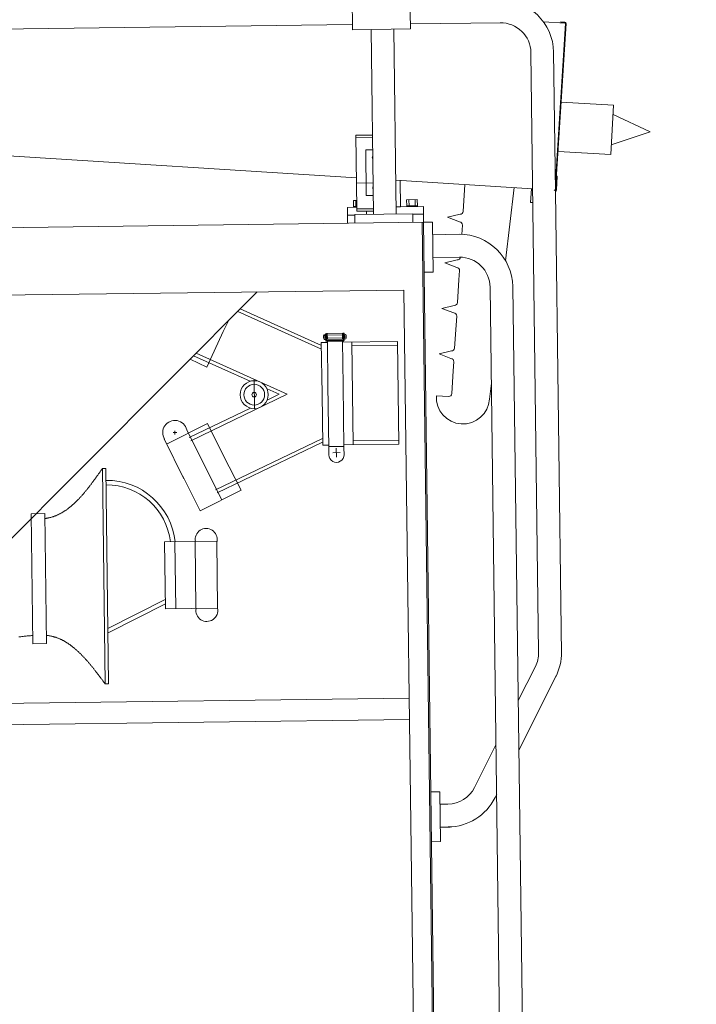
# Model space of a CAD drawing. Header units: metres. Extents: x -52 to 321, y -8 to 26.
# Tile 136 of 256: x 293.062 to 293.95, y 1.163 to 2.456. Entities that reach past the tile are written whole.
import ezdxf

# ---------------------------------------------------------------- set-up
doc = ezdxf.new("R2010")
doc.units = ezdxf.units.M
doc.header["$MEASUREMENT"] = 0
doc.layers.add('94 Genehmigungsplanung Bemaßung', color=7, linetype='Continuous')
doc.styles.add('ERSTELLTER_STIL_2', font='arial.ttf')
doc.dimstyles.new('ERSTELLTER_STIL__3', dxfattribs={"dimtxt": 0.25, "dimasz": 0.19, "dimexe": 0.18, "dimexo": 0.1, "dimgap": 0, "dimtad": 1, "dimzin": 0, "dimdsep": 46, "dimtxsty": 'ERSTELLTER_STIL_2', "dimblk": 'ARROWHEAD_6', "dimblk1": 'ARROWHEAD_6', "dimblk2": 'ARROWHEAD_6', "dimcen": 0.09, "dimclrd": 7, "dimclre": 7, "dimclrt": 7, "dimazin": 0, "dimtfac": 1, "dimtdec": 4, "dimtmove": 0, "dimatfit": 3, "dimfxl": 1, "dimtolj": 1, "dimtzin": 0, "dimarcsym": 0})

# ---------------------------------------------------------------- blocks, each defined once
blk = doc.blocks.new('*D56', base_point=(33626.1154, -0.0027))
at = {"layer": '94 Genehmigungsplanung Bemaßung', "color": 7, "linetype": 'Continuous', "lineweight": 13}
for p, q in [((294.5046, 2.8619), (294.5046, 3.0119)), ((294.6046, 2.7619), (294.4046, 2.9619)), ((294.6921, 2.8619), (294.3171, 2.8619)), ((294.5046, -0.0381), (294.5046, 2.8619)), ((294.4046, 0.0619), (294.6046, -0.1381)), ((294.6921, -0.0381), (294.3171, -0.0381)), ((294.5046, -0.1881), (294.5046, -0.0381))]:
    blk.add_line(p, q, dxfattribs=at)
at = {"layer": '94 Genehmigungsplanung Bemaßung', "color": 7, "lineweight": 13, "insert": (294.4546, 1.0783), "char_height": 0.25, "attachment_point": 7, "rotation": 90, "style": 'ERSTELLTER_STIL_2'}
blk.add_mtext('\\A1;{\\pql;\\fArial|b0|i0|c0|p0;\\W1.000000;2,90}', dxfattribs=at)
blk = doc.blocks.new('ARROWHEAD_6')
at = {"color": 0, "linetype": 'Continuous', "lineweight": 0}
for p, q in [((-0.5, -0.5), (0.5, 0.5)), ((0, 0), (-1, 0))]:
    blk.add_line(p, q, dxfattribs=at)
blk = doc.blocks.new('*D57', base_point=(33626.1154, -0.0027))
at = {"layer": '94 Genehmigungsplanung Bemaßung', "color": 7, "linetype": 'Continuous', "lineweight": 13}
for p, q in [((296.5131, 3.0852), (296.5131, 3.2352)), ((296.6131, 2.9852), (296.4131, 3.1852)), ((296.7006, 3.0852), (296.3256, 3.0852)), ((296.5131, -0.0381), (296.5131, 3.0852)), ((296.4131, 0.0619), (296.6131, -0.1381)), ((296.7006, -0.0381), (296.3256, -0.0381)), ((296.5131, -0.1881), (296.5131, -0.0381))]:
    blk.add_line(p, q, dxfattribs=at)
at = {"layer": '94 Genehmigungsplanung Bemaßung', "color": 7, "lineweight": 13, "insert": (296.523, 1.127), "char_height": 0.25, "attachment_point": 7, "rotation": 90, "style": 'ERSTELLTER_STIL_2'}
blk.add_mtext('\\A1;{\\pql;\\fArial|b0|i0|c0|p0;\\W1.000000;3,12\\fArial|b0|i0|c0|p0;\\W1.000000;\\A1{\\H.66x;\\S5^  ;}}', dxfattribs=at)

msp = doc.modelspace()

# ---------------------------------------------------------------- linework, layer by layer
at = {"color": 7, "linetype": 'Continuous', "lineweight": 13}
for p, q in [((292.5464, 2.4373), (293.4989, 2.4495)), ((293.5751, 2.4505), (293.6942, 2.4521)), ((293.7498, 2.4532), (293.7785, 2.4514)), ((293.7654, 2.2425), (293.7786, 2.4509)), ((293.7658, 2.2325), (293.7796, 2.4508)), ((293.7727, 2.4532), (293.7777, 2.4529)), ((293.7727, 2.4532), (293.7727, 2.4522)), ((293.7727, 2.4522), (293.7776, 2.4519)), ((293.5235, 2.4433), (293.5266, 2.2007)), ((293.5534, 2.4436), (293.5565, 2.2011)), ((293.7333, 2.4126), (293.7434, 1.625)), ((293.7632, 2.4134), (293.7656, 2.2302)), ((293.8419, 2.3438), (293.7731, 2.3478)), ((293.8382, 2.279), (293.8419, 2.3438)), ((293.8899, 2.3086), (293.8412, 2.3314)), ((293.5044, 2.2485), (292.3448, 2.3218)), ((293.5037, 2.3043), (293.5253, 2.3046)), ((293.5049, 2.2075), (293.5037, 2.3043)), ((293.5037, 2.3013), (293.5253, 2.3016)), ((293.8899, 2.3086), (293.8389, 2.2915)), ((293.5255, 2.2851), (293.5165, 2.285)), ((293.5165, 2.285), (293.5172, 2.2251)), ((293.769, 2.283), (293.8382, 2.279)), ((293.7668, 2.2325), (293.7679, 2.2504)), ((293.7669, 2.2505), (293.7679, 2.2504)), ((293.5045, 2.2414), (293.5261, 2.2417)), ((293.7356, 2.2339), (293.556, 2.2453)), ((293.5619, 2.2449), (293.5623, 2.2104)), ((293.6445, 2.2042), (293.6468, 2.2395)), ((293.5172, 2.2251), (293.5263, 2.2252)), ((293.7327, 2.2161), (293.7339, 2.234)), ((293.7656, 2.2302), (293.7734, 1.6228)), ((293.5003, 2.2186), (293.5048, 2.2186)), ((293.5003, 2.2186), (293.5004, 2.2106)), ((293.5034, 2.2106), (293.5033, 2.2186)), ((293.5842, 2.2197), (293.5702, 2.2195)), ((293.5703, 2.2115), (293.5702, 2.2195)), ((293.5843, 2.2117), (293.5703, 2.2115)), ((293.5703, 2.2105), (293.5703, 2.2115)), ((293.5732, 2.2195), (293.5733, 2.2115)), ((293.5813, 2.2116), (293.5812, 2.2196)), ((293.5842, 2.2197), (293.5843, 2.2117)), ((293.5843, 2.2107), (293.5843, 2.2117)), ((293.7327, 2.2161), (293.7358, 2.2159)), ((293.4924, 2.2095), (293.5049, 2.2097)), ((293.4926, 2.1994), (293.4924, 2.2095)), ((293.5022, 2.1995), (293.4926, 2.1994)), ((293.4926, 2.1994), (293.4927, 2.1894)), ((293.5004, 2.2106), (293.5049, 2.2107)), ((293.5004, 2.2096), (293.5004, 2.2106)), ((293.5049, 2.2075), (293.5265, 2.2078)), ((293.505, 2.2045), (293.5049, 2.2075)), ((293.505, 2.2045), (293.5266, 2.2048)), ((293.5175, 2.2006), (293.5175, 2.2046)), ((293.5564, 2.2103), (293.5923, 2.2108)), ((293.5623, 2.2104), (293.5564, 2.2103)), ((293.5924, 2.2007), (293.5783, 2.2005)), ((293.5924, 2.2007), (293.5923, 2.2108)), ((293.5924, 2.2007), (293.5925, 2.1907)), ((293.624, 2.1965), (293.6403, 2.2005)), ((293.5925, 2.19), (292.9055, 2.1812)), ((293.5905, 2.19), (293.6088, 0.7691)), ((293.6041, 2.1902), (293.5925, 2.19)), ((293.5925, 2.19), (293.6108, 0.7691)), ((293.6049, 2.1247), (293.6041, 2.1902)), ((293.6043, 2.1737), (293.639, 2.1742)), ((293.6046, 2.1438), (293.6394, 2.1442)), ((293.5934, 2.1246), (293.6049, 2.1247)), ((292.6271, 2.0889), (293.5667, 2.1009)), ((293.0007, 1.7241), (293.3738, 2.0985)), ((293.5667, 2.1009), (293.5838, 0.7687)), ((293.6798, 2.1048), (293.6959, 0.8565)), ((293.7097, 2.1055), (293.7258, 0.8565)), ((293.4584, 2.0234), (293.3484, 2.0729)), ((293.4583, 2.0283), (293.3518, 2.0763)), ((293.3273, 2.0421), (293.3363, 2.0607)), ((293.3295, 2.0466), (293.3077, 1.9999)), ((293.464, 2.044), (293.4641, 2.035)), ((293.4649, 2.044), (293.464, 2.044)), ((293.4651, 2.035), (293.4649, 2.044)), ((293.466, 2.044), (293.4859, 2.0443)), ((293.466, 2.044), (293.466, 2.0417)), ((293.4661, 2.0364), (293.466, 2.044)), ((293.4859, 2.0443), (293.486, 2.042)), ((293.486, 2.0367), (293.4859, 2.0443)), ((293.487, 2.0431), (293.486, 2.0431)), ((293.487, 2.0443), (293.488, 2.0443)), ((293.4871, 2.0353), (293.487, 2.0443)), ((293.488, 2.0443), (293.4881, 2.0353)), ((293.488, 2.0431), (293.4887, 2.0431)), ((293.4661, 2.0323), (293.4582, 2.0322)), ((293.4591, 1.9648), (293.4582, 2.0322)), ((293.4612, 2.038), (293.4612, 2.0407)), ((293.463, 2.038), (293.4629, 2.0409)), ((293.464, 2.0428), (293.4632, 2.0428)), ((293.464, 2.0412), (293.4632, 2.0412)), ((293.4641, 2.0378), (293.4633, 2.0378)), ((293.4641, 2.036), (293.4633, 2.036)), ((293.4641, 2.0343), (293.4641, 2.035)), ((293.4651, 2.0343), (293.4641, 2.0343)), ((293.465, 2.0428), (293.466, 2.0428)), ((293.465, 2.0412), (293.466, 2.0412)), ((293.465, 2.0381), (293.4661, 2.0382)), ((293.465, 2.0378), (293.4871, 2.0381)), ((293.4651, 2.036), (293.4871, 2.0363)), ((293.4651, 2.035), (293.4651, 2.0343)), ((293.4654, 2.0347), (293.4868, 2.035)), ((293.4654, 2.0337), (293.4868, 2.034)), ((293.466, 2.0417), (293.486, 2.042)), ((293.4661, 2.0378), (293.466, 2.0417)), ((293.4661, 2.0337), (293.4668, 1.976)), ((293.486, 2.038), (293.486, 2.042)), ((293.487, 2.0415), (293.486, 2.0414)), ((293.4871, 2.0384), (293.486, 2.0384)), ((293.4868, 1.9762), (293.4861, 2.034)), ((293.5581, 2.0335), (293.4861, 2.0325)), ((293.4871, 2.0353), (293.4871, 2.0346)), ((293.4871, 2.0346), (293.4881, 2.0346)), ((293.488, 2.0415), (293.4888, 2.0415)), ((293.488, 2.0381), (293.4888, 2.0381)), ((293.4881, 2.0363), (293.4888, 2.0363)), ((293.4881, 2.0346), (293.4881, 2.0353)), ((293.4891, 2.0384), (293.4891, 2.0412)), ((293.4909, 2.0384), (293.4908, 2.0411)), ((293.4999, 1.8979), (293.4982, 2.0327)), ((293.559, 1.9661), (293.5581, 2.0335)), ((293.4134, 1.9642), (293.2938, 2.0181)), ((293.5582, 2.0285), (293.4983, 2.0277)), ((293.3077, 1.9999), (293.2859, 2.0102)), ((293.3646, 1.9812), (293.2904, 2.0147)), ((293.3704, 1.9449), (293.3699, 1.9833)), ((293.4027, 1.9641), (293.3869, 1.9712)), ((293.4668, 1.976), (293.4679, 1.8933)), ((293.4879, 1.8936), (293.4868, 1.9762)), ((293.559, 1.9661), (293.5598, 1.8987)), ((293.4134, 1.9642), (293.2869, 1.9032)), ((293.4027, 1.9641), (293.3871, 1.9566)), ((293.4591, 1.9648), (293.46, 1.8974)), ((293.3651, 1.9459), (293.2848, 1.9073)), ((293.3086, 1.9258), (293.2551, 1.8988)), ((293.2685, 1.9138), (293.2635, 1.9138)), ((293.266, 1.9163), (293.266, 1.9113)), ((293.3071, 1.8663), (293.2816, 1.9173)), ((293.3316, 1.8796), (293.3086, 1.9258)), ((293.2778, 1.8533), (293.2517, 1.9056)), ((293.4599, 1.9062), (293.3194, 1.8385)), ((293.4599, 1.9012), (293.3214, 1.8345)), ((293.5598, 1.9037), (293.4999, 1.9029)), ((293.4679, 1.8975), (293.46, 1.8974)), ((293.4679, 1.8954), (293.4878, 1.8957)), ((293.4679, 1.8933), (293.468, 1.8846)), ((293.478, 1.8815), (293.4779, 1.8935)), ((293.5598, 1.8987), (293.4878, 1.8977)), ((293.4879, 1.8936), (293.488, 1.8848)), ((293.3294, 1.8842), (293.3528, 1.8382)), ((293.4829, 1.8876), (293.4731, 1.8874)), ((293.1709, 1.8668), (293.1754, 1.8668)), ((293.1745, 1.5837), (293.1709, 1.8668)), ((293.179, 1.5838), (293.1754, 1.8668)), ((293.3048, 1.8708), (293.3278, 1.8256)), ((293.3065, 1.8674), (293.3278, 1.8256)), ((293.2762, 1.8566), (293.2993, 1.8112)), ((293.3528, 1.8382), (293.2993, 1.8112)), ((293.0772, 1.8072), (293.0952, 1.8074)), ((293.0794, 1.6364), (293.0772, 1.8072)), ((293.0952, 1.8074), (293.0974, 1.6367)), ((293.2524, 1.7702), (293.3209, 1.7711)), ((293.2524, 1.7702), (293.2536, 1.6823)), ((293.2661, 1.7704), (293.2673, 1.6825)), ((293.2925, 1.7707), (293.2936, 1.6828)), ((293.3209, 1.7711), (293.322, 1.6832)), ((293.2534, 1.6947), (293.1781, 1.6564)), ((293.2535, 1.689), (293.1782, 1.6508)), ((293.2536, 1.6823), (293.322, 1.6832)), ((293.0974, 1.6367), (293.0794, 1.6364)), ((293.7392, 1.6066), (293.7167, 1.5618)), ((293.7671, 1.5955), (293.7176, 1.4968)), ((293.1745, 1.5837), (293.179, 1.5838)), ((292.8021, 1.5551), (293.5736, 1.565)), ((292.7687, 1.5267), (293.574, 1.5371)), ((293.6875, 1.5037), (293.6595, 1.4478)), ((293.6137, 1.4421), (293.6021, 1.442)), ((293.6145, 1.3767), (293.6137, 1.4421)), ((293.6884, 1.4387), (293.6851, 1.4321)), ((293.6139, 1.4257), (293.6243, 1.4258)), ((293.6143, 1.3958), (293.6273, 1.3959)), ((293.603, 1.3765), (293.6145, 1.3767))]:
    msp.add_line(p, q, dxfattribs=at)
msp.add_lwpolyline([(293.5746, 2.487), (293.4985, 2.486), (293.499, 2.4429), (293.5752, 2.4439)], close=True, dxfattribs=at)
for points in [[(293.7113, 2.2355), (293.7001, 2.1395)], [(293.5784, 2.1898), (293.5783, 2.2013), (293.5021, 2.2004), (293.5023, 2.1889)]]:
    msp.add_lwpolyline(points, dxfattribs=at)
for points in [[(293.6426, 2.1741), (293.6434, 2.1863, 0.414214), (293.6397, 2.1905), (293.624, 2.1965), (293.6397, 2.1905, -0.414214), (293.6434, 2.1863)], [(293.6814, 1.9789), (293.679, 1.9579, -1), (293.6092, 1.9623), (293.6252, 1.9613, 0.414214), (293.6294, 1.965), (293.6313, 1.9949), (293.6321, 2.0069, 0.414214), (293.6283, 2.0111), (293.6127, 2.0171), (293.629, 2.0211, 0.414214), (293.6332, 2.0248), (293.6351, 2.0547), (293.6359, 2.0667, 0.414214), (293.6321, 2.0709), (293.6165, 2.0769), (293.6327, 2.0809, 0.414214), (293.637, 2.0846), (293.6389, 2.1145), (293.6396, 2.1265, 0.414214), (293.6359, 2.1307), (293.6203, 2.1367), (293.6365, 2.1407, 0.414214), (293.6408, 2.1444)]]:
    msp.add_lwpolyline(points, format="xyb", dxfattribs=at)
at = {"color": 7, "linetype": 'Continuous', "lineweight": 13, "flags": 128}
for points in [[(293.1709, 1.8668), (293.1704, 1.8661), (293.1699, 1.8653), (293.1693, 1.8646), (293.1688, 1.8639), (293.1683, 1.8632), (293.1678, 1.8624), (293.1673, 1.8617), (293.1668, 1.861), (293.1663, 1.8603), (293.1658, 1.8595), (293.1652, 1.8588), (293.1647, 1.8581), (293.1642, 1.8574), (293.1637, 1.8567), (293.1632, 1.8559), (293.1627, 1.8552), (293.1621, 1.8545), (293.1616, 1.8538), (293.1611, 1.8531), (293.1606, 1.8524), (293.1601, 1.8517), (293.1596, 1.851), (293.159, 1.8503), (293.1585, 1.8495), (293.158, 1.8488), (293.1575, 1.8481), (293.157, 1.8474), (293.1564, 1.8467), (293.1559, 1.8461), (293.1554, 1.8454), (293.1549, 1.8447), (293.1543, 1.844), (293.1538, 1.8433), (293.1533, 1.8426), (293.1527, 1.8419), (293.1522, 1.8413), (293.1517, 1.8406), (293.1511, 1.8399), (293.1506, 1.8392), (293.1501, 1.8386), (293.1495, 1.8379), (293.149, 1.8373), (293.1485, 1.8366), (293.1479, 1.836), (293.1474, 1.8353), (293.1468, 1.8347), (293.1463, 1.834), (293.1458, 1.8334), (293.1452, 1.8327), (293.1447, 1.8321), (293.1441, 1.8315), (293.1436, 1.8309), (293.143, 1.8302), (293.1425, 1.8296), (293.1419, 1.829), (293.1413, 1.8284), (293.1408, 1.8278), (293.1402, 1.8272), (293.1397, 1.8266), (293.1391, 1.826), (293.1385, 1.8254), (293.138, 1.8249), (293.1374, 1.8243), (293.1368, 1.8237), (293.1363, 1.8232), (293.1357, 1.8226), (293.1351, 1.822), (293.1345, 1.8215), (293.134, 1.821), (293.1334, 1.8204), (293.1328, 1.8199), (293.1322, 1.8194), (293.1316, 1.8188), (293.131, 1.8183), (293.1304, 1.8178), (293.1298, 1.8173), (293.1292, 1.8168), (293.1286, 1.8163), (293.128, 1.8158), (293.1274, 1.8153), (293.1268, 1.8149), (293.1262, 1.8144), (293.1256, 1.8139), (293.125, 1.8135), (293.1244, 1.813), (293.1238, 1.8126), (293.1231, 1.8121), (293.1225, 1.8117), (293.1219, 1.8113), (293.1213, 1.8109), (293.1206, 1.8105), (293.12, 1.8101), (293.1194, 1.8097), (293.1187, 1.8093), (293.1181, 1.8089), (293.1175, 1.8085), (293.1168, 1.8082), (293.1162, 1.8078), (293.1155, 1.8075), (293.1149, 1.8071), (293.1142, 1.8068), (293.1135, 1.8065), (293.1129, 1.8061), (293.1122, 1.8058), (293.1115, 1.8055), (293.1109, 1.8052), (293.1102, 1.8049), (293.1095, 1.8047), (293.1088, 1.8044), (293.1082, 1.8041), (293.1075, 1.8039), (293.1068, 1.8036), (293.1061, 1.8034), (293.1054, 1.8032), (293.1047, 1.803), (293.104, 1.8027), (293.1033, 1.8025), (293.1026, 1.8024), (293.1018, 1.8022), (293.1011, 1.802), (293.1004, 1.8018), (293.0997, 1.8017), (293.099, 1.8015), (293.0982, 1.8014), (293.0975, 1.8013), (293.0968, 1.8012), (293.096, 1.8011), (293.0953, 1.801)], [(293.0773, 1.8007), (293.0773, 1.8007), (293.0773, 1.8007), (293.0773, 1.8007), (293.0773, 1.8007), (293.0772, 1.8007), (293.0772, 1.8007), (293.0772, 1.8007), (293.0772, 1.8007), (293.0772, 1.8007), (293.0772, 1.8007), (293.0772, 1.8007), (293.0772, 1.8008)], [(293.0793, 1.6473), (293.0779, 1.6472), (293.0764, 1.6471), (293.075, 1.647), (293.0736, 1.6469), (293.0722, 1.6468), (293.0708, 1.6466), (293.0694, 1.6465), (293.068, 1.6463), (293.0666, 1.6462), (293.0652, 1.646), (293.0638, 1.6458), (293.0624, 1.6457), (293.061, 1.6455)], [(293.1745, 1.5837), (293.174, 1.5844), (293.1735, 1.5851), (293.1729, 1.5858), (293.1724, 1.5865), (293.1719, 1.5873), (293.1713, 1.588), (293.1708, 1.5887), (293.1703, 1.5894), (293.1697, 1.5901), (293.1692, 1.5908), (293.1687, 1.5915), (293.1681, 1.5922), (293.1676, 1.5929), (293.1671, 1.5936), (293.1665, 1.5943), (293.166, 1.595), (293.1655, 1.5957), (293.1649, 1.5964), (293.1644, 1.5971), (293.1639, 1.5978), (293.1633, 1.5985), (293.1628, 1.5992), (293.1623, 1.5999), (293.1617, 1.6006), (293.1612, 1.6013), (293.1606, 1.602), (293.1601, 1.6027), (293.1596, 1.6034), (293.159, 1.604), (293.1585, 1.6047), (293.1579, 1.6054), (293.1574, 1.6061), (293.1568, 1.6067), (293.1563, 1.6074), (293.1557, 1.6081), (293.1552, 1.6087), (293.1546, 1.6094), (293.1541, 1.6101), (293.1535, 1.6107), (293.153, 1.6114), (293.1524, 1.612), (293.1519, 1.6127), (293.1513, 1.6133), (293.1508, 1.6139), (293.1502, 1.6146), (293.1497, 1.6152), (293.1491, 1.6158), (293.1485, 1.6165), (293.148, 1.6171), (293.1474, 1.6177), (293.1468, 1.6183), (293.1463, 1.6189), (293.1457, 1.6195), (293.1451, 1.6201), (293.1446, 1.6207), (293.144, 1.6213), (293.1434, 1.6219), (293.1429, 1.6225), (293.1423, 1.6231), (293.1417, 1.6236), (293.1411, 1.6242), (293.1405, 1.6248), (293.14, 1.6253), (293.1394, 1.6259), (293.1388, 1.6264), (293.1382, 1.627), (293.1376, 1.6275), (293.137, 1.628), (293.1364, 1.6286), (293.1358, 1.6291), (293.1352, 1.6296), (293.1346, 1.6301), (293.134, 1.6306), (293.1334, 1.6311), (293.1328, 1.6316), (293.1322, 1.6321), (293.1316, 1.6326), (293.131, 1.6331), (293.1304, 1.6336), (293.1298, 1.634), (293.1291, 1.6345), (293.1285, 1.6349), (293.1279, 1.6354), (293.1273, 1.6358), (293.1267, 1.6362), (293.126, 1.6367), (293.1254, 1.6371), (293.1248, 1.6375), (293.1241, 1.6379), (293.1235, 1.6383), (293.1229, 1.6387), (293.1222, 1.6391), (293.1216, 1.6395), (293.1209, 1.6398), (293.1203, 1.6402), (293.1196, 1.6406), (293.119, 1.6409), (293.1183, 1.6412), (293.1176, 1.6416), (293.117, 1.6419), (293.1163, 1.6422), (293.1156, 1.6425), (293.115, 1.6428), (293.1143, 1.6431), (293.1136, 1.6434), (293.1129, 1.6437), (293.1123, 1.644), (293.1116, 1.6442), (293.1109, 1.6445), (293.1102, 1.6447), (293.1095, 1.645), (293.1088, 1.6452), (293.1081, 1.6454), (293.1074, 1.6456), (293.1067, 1.6458), (293.106, 1.646), (293.1053, 1.6462), (293.1046, 1.6464), (293.1038, 1.6465), (293.1031, 1.6467), (293.1024, 1.6468), (293.1017, 1.647), (293.1009, 1.6471), (293.1002, 1.6472), (293.0995, 1.6473), (293.0987, 1.6474), (293.098, 1.6475), (293.0972, 1.6476)]]:
    msp.add_lwpolyline(points, dxfattribs=at)
at = {"color": 7, "linetype": 'Continuous', "lineweight": 13}
for radius in [0.0184, 0.0136, 0.003, 0.003]:
    msp.add_circle((293.3701, 1.9636), radius, dxfattribs=at)
for centre, radius, start, end in [((293.6931, 2.4119), 0.0701, 1.2191, 90.5352), ((293.6934, 2.4121), 0.0399, 0.7355, 90.7355), ((293.7776, 2.4509), 0.000999, 356.3855, 86.3855), ((293.7776, 2.4509), 0.002, 356.3855, 86.3855), ((293.5291, 2.2752), 0.00399, 149.3104, 212.1607), ((293.5296, 2.2353), 0.00399, 149.3104, 212.1607), ((293.7638, 2.2327), 0.000999, 266.3855, 356.3855), ((293.7638, 2.2327), 0.002, 331.6636, 356.3855), ((293.7638, 2.2327), 0.003, 306.3743, 356.3855), ((293.6406, 2.2045), 0.00399, 266.3855, 356.3855), ((293.6396, 2.1041), 0.0701, 1.2191, 90.5352), ((293.6399, 2.1043), 0.0399, 0.7355, 90.7355), ((293.4888, 2.0411), 0.00205, 0.7355, 90.7355), ((293.4632, 2.0407), 0.00205, 90.7355, 180.7355), ((293.4633, 2.0381), 0.00205, 180.7355, 270.7355), ((293.4632, 2.0409), 0.0003, 90.7355, 180.7355), ((293.4633, 2.0381), 0.0003, 180.7355, 270.7355), ((293.4653, 2.035), 0.00125, 214.8614, 270.7355), ((293.4654, 2.035), 0.0003, 180.7355, 270.7355), ((293.4868, 2.0353), 0.0003, 270.7355, 0.7355), ((293.4868, 2.0352), 0.00125, 270.7355, 326.6097), ((293.4888, 2.0412), 0.0003, 0.7355, 90.7355), ((293.4888, 2.0384), 0.00205, 270.7355, 0.7355), ((293.4888, 2.0384), 0.0003, 270.7355, 0.7355), ((293.266, 1.9138), 0.016, 12.6898, 212.2617), ((293.266, 1.9138), 0.016, 238.8799, 239.6668), ((293.478, 1.8847), 0.00999, 180.7355, 0.7355), ((293.1767, 1.7612), 0.0899, 5.8366, 90.7355), ((293.1767, 1.7612), 0.0839, 6.2005, 90.7355), ((293.3071, 1.7736), 0.0144, 349.5676, 191.3602), ((293.3079, 1.6802), 0.0144, 169.5676, 11.9035), ((293.7035, 1.6245), 0.0399, 333.3441, 0.7355), ((293.7035, 1.6245), 0.0699, 333.3441, 0.7355), ((293.6238, 1.4658), 0.0399, 270.7355, 333.3441), ((293.6238, 1.4658), 0.0699, 270.7355, 333.3441)]:
    msp.add_arc(centre, radius, start, end, dxfattribs=at)

# ---------------------------------------------------------------- dimensions: what is measured, and where the dimension line sits
at = {"layer": '94 Genehmigungsplanung Bemaßung', "color": 7, "linetype": 'Continuous', "lineweight": 13}
for base, p1, p2, picture, middle in [((296.5131, 3.0852), (292.5656, -0.0381), (297.0161, 3.0852), '*D57', (296.3381, 1.7872)), ((294.5046, 2.8619), (292.5297, -0.0381), (292.5656, 2.8619), '*D56', (294.3296, 1.4019))]:
    dim = msp.add_linear_dim(base=base, p1=p1, p2=p2, angle=90, dimstyle='ERSTELLTER_STIL__3', dxfattribs=at)
    dim.commit()
    dim.dimension.update_dxf_attribs({"geometry": picture, "text_midpoint": middle, "dimtype": 160, "text_rotation": 90})

doc.saveas('drawing.dxf')
